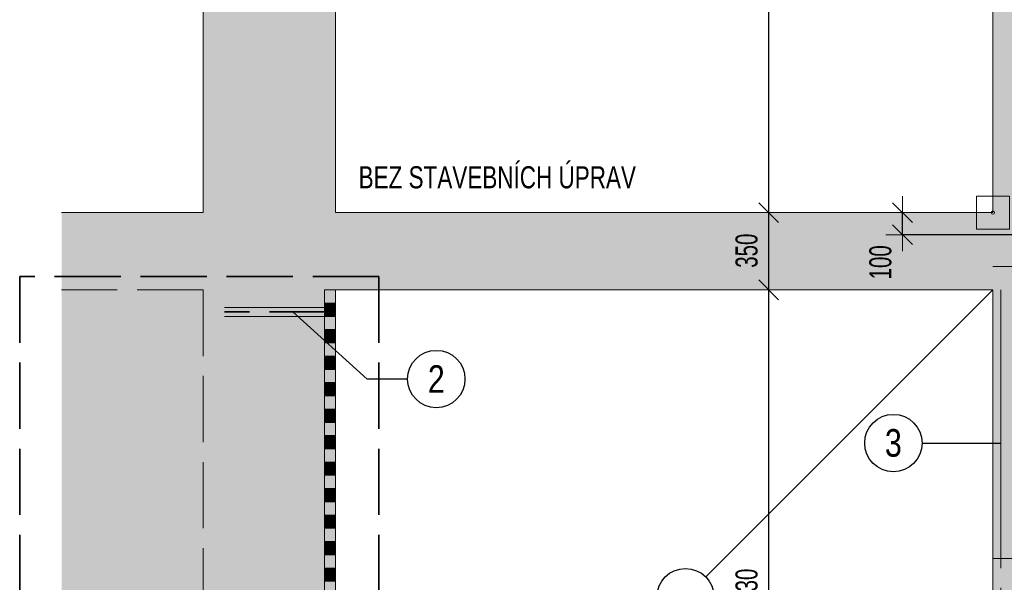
# Model space of a CAD drawing. Header units: millimetres. Extents: x 29003 to 60673, y -60985 to 17010.
# Tile 80 of 128: x 38474 to 42937, y -9443 to -6894. Entities that reach past the tile are written whole.
import ezdxf

# ---------------------------------------------------------------- set-up
doc = ezdxf.new("R2010")
doc.units = ezdxf.units.MM
doc.header["$PDMODE"] = 65
doc.linetypes.add('Carkovana 2x_1', pattern=[390, 300, -90])
doc.linetypes.add('Carkovana 2x_1_1', pattern=[200, 150, -50])
for name, color, linetype, lineweight in [('XR$1$ŘEZY_1', 7, 'Continuous', 25), ('XR$2$ŘEZY - KOTY_ TEXTY_1', 7, 'Continuous', 25), ('XR$3$ŘEZY - FILING_1', 7, 'Continuous', 25)]:
    doc.layers.add(name, color=color, linetype=linetype, lineweight=lineweight)
doc.styles.add('ARIAL', font='ARIAL.TTF')
doc.styles.add('ARIALNARROW', font='ARIALN.TTF')
doc.dimstyles.new('DIMSTYLE_4', dxfattribs={"dimtxt": 100, "dimasz": 150, "dimexe": 0, "dimexo": 0, "dimgap": 50, "dimtad": 2, "dimdec": 0, "dimrnd": 5, "dimzin": 12, "dimdsep": 46, "dimtxsty": 'ARIALNARROW', "dimblk1": 'ALL_ML_STRICH', "dimblk2": 'ALL_ML_STRICH', "dimsah": 1, "dimcen": 0, "dimclrd": 6, "dimclre": 6, "dimclrt": 6, "dimadec": 0, "dimazin": 0, "dimtfac": 1, "dimtdec": 0, "dimtix": 1, "dimtmove": 2, "dimatfit": 3, "dimfxl": 0, "dimtzin": 0, "dimlwd": 0, "dimlwe": 13, "dimarcsym": 0})
doc.dimstyles.new('DIMSTYLE_5', dxfattribs={"dimtxt": 100, "dimasz": 150, "dimexe": 0, "dimexo": 0, "dimgap": 50, "dimtad": 2, "dimdec": 0, "dimrnd": 5, "dimzin": 12, "dimdsep": 46, "dimtxsty": 'ARIALNARROW', "dimblk1": 'ALL_ML_STRICH', "dimblk2": 'ALL_ML_STRICH', "dimsah": 1, "dimcen": 0, "dimclrd": 6, "dimclre": 6, "dimclrt": 6, "dimadec": 0, "dimazin": 0, "dimtfac": 1, "dimtdec": 0, "dimtix": 1, "dimtmove": 2, "dimatfit": 3, "dimfxl": 0, "dimtvp": 1.2, "dimtzin": 0, "dimlwd": 0, "dimlwe": 13, "dimarcsym": 0})

# ---------------------------------------------------------------- blocks, each defined once
blk = doc.blocks.new('VZOROVÁ ČÁRA_4')
at = {"layer": 'XR$1$ŘEZY_1', "color": 1, "linetype": 'Continuous', "lineweight": 13}
for p, q in [((39855.9, -8118.1), (39855.9, -8178.1)), ((39905.9, -8178.1), (39855.9, -8178.1)), ((39855.9, -8178.1), (39855.9, -8238.1)), ((39905.9, -8179.3), (39855.9, -8179.3)), ((39905.9, -8180.5), (39855.9, -8180.5)), ((39905.9, -8181.7), (39855.9, -8181.7)), ((39905.9, -8182.9), (39855.9, -8182.9)), ((39905.9, -8184.1), (39855.9, -8184.1)), ((39905.9, -8185.3), (39855.9, -8185.3)), ((39905.9, -8186.5), (39855.9, -8186.5)), ((39905.9, -8187.7), (39855.9, -8187.7)), ((39905.9, -8188.9), (39855.9, -8188.9)), ((39905.9, -8190.1), (39855.9, -8190.1)), ((39905.9, -8191.3), (39855.9, -8191.3)), ((39905.9, -8192.5), (39855.9, -8192.5)), ((39905.9, -8193.7), (39855.9, -8193.7)), ((39905.9, -8194.9), (39855.9, -8194.9)), ((39905.9, -8196.1), (39855.9, -8196.1)), ((39905.9, -8197.3), (39855.9, -8197.3)), ((39905.9, -8198.5), (39855.9, -8198.5)), ((39905.9, -8199.7), (39855.9, -8199.7)), ((39905.9, -8200.9), (39855.9, -8200.9)), ((39905.9, -8202.1), (39855.9, -8202.1)), ((39905.9, -8203.3), (39855.9, -8203.3)), ((39905.9, -8204.5), (39855.9, -8204.5)), ((39905.9, -8205.7), (39855.9, -8205.7)), ((39905.9, -8206.9), (39855.9, -8206.9)), ((39905.9, -8208.1), (39855.9, -8208.1)), ((39905.9, -8209.3), (39855.9, -8209.3)), ((39905.9, -8210.5), (39855.9, -8210.5)), ((39905.9, -8211.7), (39855.9, -8211.7)), ((39905.9, -8212.9), (39855.9, -8212.9)), ((39905.9, -8178.1), (39905.9, -8238.1)), ((39905.9, -8178.1), (39905.9, -8238.1)), ((39905.9, -8178.1), (39905.9, -8238.1)), ((39905.9, -8178.1), (39905.9, -8238.1)), ((39905.9, -8178.1), (39905.9, -8238.1)), ((39905.9, -8214.1), (39855.9, -8214.1)), ((39905.9, -8215.3), (39855.9, -8215.3)), ((39905.9, -8216.5), (39855.9, -8216.5)), ((39905.9, -8217.7), (39855.9, -8217.7)), ((39905.9, -8218.9), (39855.9, -8218.9)), ((39905.9, -8220.1), (39855.9, -8220.1)), ((39905.9, -8221.3), (39855.9, -8221.3)), ((39905.9, -8222.5), (39855.9, -8222.5)), ((39905.9, -8223.7), (39855.9, -8223.7)), ((39905.9, -8224.9), (39855.9, -8224.9)), ((39905.9, -8226.1), (39855.9, -8226.1)), ((39905.9, -8227.3), (39855.9, -8227.3)), ((39905.9, -8228.5), (39855.9, -8228.5)), ((39905.9, -8229.7), (39855.9, -8229.7)), ((39905.9, -8230.9), (39855.9, -8230.9)), ((39905.9, -8232.1), (39855.9, -8232.1)), ((39905.9, -8233.3), (39855.9, -8233.3)), ((39905.9, -8234.5), (39855.9, -8234.5)), ((39905.9, -8235.7), (39855.9, -8235.7)), ((39905.9, -8236.9), (39855.9, -8236.9)), ((39855.9, -8238.1), (39855.9, -8298.1)), ((39905.9, -8238.1), (39855.9, -8238.1)), ((39905.9, -8298.1), (39855.9, -8298.1)), ((39855.9, -8298.1), (39855.9, -8358.1)), ((39905.9, -8299.3), (39855.9, -8299.3)), ((39905.9, -8300.5), (39855.9, -8300.5)), ((39905.9, -8301.7), (39855.9, -8301.7)), ((39905.9, -8298.1), (39905.9, -8358.1)), ((39905.9, -8298.1), (39905.9, -8358.1)), ((39905.9, -8298.1), (39905.9, -8358.1)), ((39905.9, -8298.1), (39905.9, -8358.1)), ((39905.9, -8298.1), (39905.9, -8358.1)), ((39905.9, -8302.9), (39855.9, -8302.9)), ((39905.9, -8304.1), (39855.9, -8304.1)), ((39905.9, -8305.3), (39855.9, -8305.3)), ((39905.9, -8306.5), (39855.9, -8306.5)), ((39905.9, -8307.7), (39855.9, -8307.7)), ((39905.9, -8308.9), (39855.9, -8308.9)), ((39905.9, -8310.1), (39855.9, -8310.1)), ((39905.9, -8311.3), (39855.9, -8311.3)), ((39905.9, -8312.5), (39855.9, -8312.5)), ((39905.9, -8313.7), (39855.9, -8313.7)), ((39905.9, -8314.9), (39855.9, -8314.9)), ((39905.9, -8316.1), (39855.9, -8316.1)), ((39905.9, -8317.3), (39855.9, -8317.3)), ((39905.9, -8318.5), (39855.9, -8318.5)), ((39905.9, -8319.7), (39855.9, -8319.7)), ((39905.9, -8320.9), (39855.9, -8320.9)), ((39905.9, -8322.1), (39855.9, -8322.1)), ((39905.9, -8323.3), (39855.9, -8323.3)), ((39905.9, -8324.5), (39855.9, -8324.5)), ((39905.9, -8325.7), (39855.9, -8325.7)), ((39905.9, -8326.9), (39855.9, -8326.9)), ((39905.9, -8328.1), (39855.9, -8328.1)), ((39905.9, -8329.3), (39855.9, -8329.3)), ((39905.9, -8330.5), (39855.9, -8330.5)), ((39905.9, -8331.7), (39855.9, -8331.7)), ((39905.9, -8332.9), (39855.9, -8332.9)), ((39905.9, -8334.1), (39855.9, -8334.1)), ((39905.9, -8335.3), (39855.9, -8335.3)), ((39905.9, -8336.5), (39855.9, -8336.5)), ((39905.9, -8337.7), (39855.9, -8337.7)), ((39905.9, -8338.9), (39855.9, -8338.9)), ((39905.9, -8340.1), (39855.9, -8340.1)), ((39905.9, -8341.3), (39855.9, -8341.3)), ((39905.9, -8342.5), (39855.9, -8342.5)), ((39905.9, -8343.7), (39855.9, -8343.7)), ((39905.9, -8344.9), (39855.9, -8344.9)), ((39905.9, -8346.1), (39855.9, -8346.1)), ((39905.9, -8347.3), (39855.9, -8347.3)), ((39905.9, -8348.5), (39855.9, -8348.5)), ((39905.9, -8349.7), (39855.9, -8349.7)), ((39905.9, -8350.9), (39855.9, -8350.9)), ((39905.9, -8352.1), (39855.9, -8352.1)), ((39905.9, -8353.3), (39855.9, -8353.3)), ((39905.9, -8354.5), (39855.9, -8354.5)), ((39905.9, -8355.7), (39855.9, -8355.7)), ((39905.9, -8356.9), (39855.9, -8356.9)), ((39855.9, -8358.1), (39855.9, -8418.1)), ((39905.9, -8358.1), (39855.9, -8358.1)), ((39905.9, -8418.1), (39855.9, -8418.1)), ((39855.9, -8418.1), (39855.9, -8478.1)), ((39905.9, -8419.3), (39855.9, -8419.3)), ((39905.9, -8420.5), (39855.9, -8420.5)), ((39905.9, -8421.7), (39855.9, -8421.7)), ((39905.9, -8422.9), (39855.9, -8422.9)), ((39905.9, -8424.1), (39855.9, -8424.1)), ((39905.9, -8425.3), (39855.9, -8425.3)), ((39905.9, -8426.5), (39855.9, -8426.5)), ((39905.9, -8427.7), (39855.9, -8427.7)), ((39905.9, -8428.9), (39855.9, -8428.9)), ((39905.9, -8430.1), (39855.9, -8430.1)), ((39905.9, -8431.3), (39855.9, -8431.3)), ((39905.9, -8432.5), (39855.9, -8432.5)), ((39905.9, -8433.7), (39855.9, -8433.7)), ((39905.9, -8434.9), (39855.9, -8434.9)), ((39905.9, -8436.1), (39855.9, -8436.1)), ((39905.9, -8418.1), (39905.9, -8478.1)), ((39905.9, -8418.1), (39905.9, -8478.1)), ((39905.9, -8418.1), (39905.9, -8478.1)), ((39905.9, -8418.1), (39905.9, -8478.1)), ((39905.9, -8418.1), (39905.9, -8478.1)), ((39905.9, -8437.3), (39855.9, -8437.3)), ((39905.9, -8438.5), (39855.9, -8438.5)), ((39905.9, -8439.7), (39855.9, -8439.7)), ((39905.9, -8440.9), (39855.9, -8440.9)), ((39905.9, -8442.1), (39855.9, -8442.1)), ((39905.9, -8443.3), (39855.9, -8443.3)), ((39905.9, -8444.5), (39855.9, -8444.5)), ((39905.9, -8445.7), (39855.9, -8445.7)), ((39905.9, -8446.9), (39855.9, -8446.9)), ((39905.9, -8448.1), (39855.9, -8448.1)), ((39905.9, -8449.3), (39855.9, -8449.3)), ((39905.9, -8450.5), (39855.9, -8450.5)), ((39905.9, -8451.7), (39855.9, -8451.7)), ((39905.9, -8452.9), (39855.9, -8452.9)), ((39905.9, -8454.1), (39855.9, -8454.1)), ((39905.9, -8455.3), (39855.9, -8455.3)), ((39905.9, -8456.5), (39855.9, -8456.5)), ((39905.9, -8457.7), (39855.9, -8457.7)), ((39905.9, -8458.9), (39855.9, -8458.9)), ((39905.9, -8460.1), (39855.9, -8460.1)), ((39905.9, -8461.3), (39855.9, -8461.3)), ((39905.9, -8462.5), (39855.9, -8462.5)), ((39905.9, -8463.7), (39855.9, -8463.7)), ((39905.9, -8464.9), (39855.9, -8464.9)), ((39905.9, -8466.1), (39855.9, -8466.1)), ((39905.9, -8467.3), (39855.9, -8467.3)), ((39905.9, -8468.5), (39855.9, -8468.5)), ((39905.9, -8469.7), (39855.9, -8469.7)), ((39905.9, -8470.9), (39855.9, -8470.9)), ((39905.9, -8472.1), (39855.9, -8472.1)), ((39905.9, -8473.3), (39855.9, -8473.3)), ((39905.9, -8474.5), (39855.9, -8474.5)), ((39905.9, -8475.7), (39855.9, -8475.7)), ((39905.9, -8476.9), (39855.9, -8476.9)), ((39855.9, -8478.1), (39855.9, -8538.1)), ((39905.9, -8478.1), (39855.9, -8478.1)), ((39905.9, -8538.1), (39855.9, -8538.1)), ((39855.9, -8538.1), (39855.9, -8598.1)), ((39905.9, -8539.3), (39855.9, -8539.3)), ((39905.9, -8540.5), (39855.9, -8540.5)), ((39905.9, -8541.7), (39855.9, -8541.7)), ((39905.9, -8542.9), (39855.9, -8542.9)), ((39905.9, -8544.1), (39855.9, -8544.1)), ((39905.9, -8545.3), (39855.9, -8545.3)), ((39905.9, -8546.5), (39855.9, -8546.5)), ((39905.9, -8547.7), (39855.9, -8547.7)), ((39905.9, -8548.9), (39855.9, -8548.9)), ((39905.9, -8550.1), (39855.9, -8550.1)), ((39905.9, -8551.3), (39855.9, -8551.3)), ((39905.9, -8552.5), (39855.9, -8552.5)), ((39905.9, -8553.7), (39855.9, -8553.7)), ((39905.9, -8554.9), (39855.9, -8554.9)), ((39905.9, -8556.1), (39855.9, -8556.1)), ((39905.9, -8557.3), (39855.9, -8557.3)), ((39905.9, -8558.5), (39855.9, -8558.5)), ((39905.9, -8559.7), (39855.9, -8559.7)), ((39905.9, -8560.9), (39855.9, -8560.9)), ((39905.9, -8562.1), (39855.9, -8562.1)), ((39905.9, -8563.3), (39855.9, -8563.3)), ((39905.9, -8564.5), (39855.9, -8564.5)), ((39905.9, -8565.7), (39855.9, -8565.7)), ((39905.9, -8566.9), (39855.9, -8566.9)), ((39905.9, -8568.1), (39855.9, -8568.1)), ((39905.9, -8569.3), (39855.9, -8569.3)), ((39905.9, -8538.1), (39905.9, -8598.1)), ((39905.9, -8538.1), (39905.9, -8598.1)), ((39905.9, -8538.1), (39905.9, -8598.1)), ((39905.9, -8538.1), (39905.9, -8598.1)), ((39905.9, -8538.1), (39905.9, -8598.1)), ((39905.9, -8570.5), (39855.9, -8570.5)), ((39905.9, -8571.7), (39855.9, -8571.7)), ((39905.9, -8572.9), (39855.9, -8572.9)), ((39905.9, -8574.1), (39855.9, -8574.1)), ((39905.9, -8575.3), (39855.9, -8575.3)), ((39905.9, -8576.5), (39855.9, -8576.5)), ((39905.9, -8577.7), (39855.9, -8577.7)), ((39905.9, -8578.9), (39855.9, -8578.9)), ((39905.9, -8580.1), (39855.9, -8580.1)), ((39905.9, -8581.3), (39855.9, -8581.3)), ((39905.9, -8582.5), (39855.9, -8582.5)), ((39905.9, -8583.7), (39855.9, -8583.7)), ((39905.9, -8584.9), (39855.9, -8584.9)), ((39905.9, -8586.1), (39855.9, -8586.1)), ((39905.9, -8587.3), (39855.9, -8587.3)), ((39905.9, -8588.5), (39855.9, -8588.5)), ((39905.9, -8589.7), (39855.9, -8589.7)), ((39905.9, -8590.9), (39855.9, -8590.9)), ((39905.9, -8592.1), (39855.9, -8592.1)), ((39905.9, -8593.3), (39855.9, -8593.3)), ((39905.9, -8594.5), (39855.9, -8594.5)), ((39905.9, -8595.7), (39855.9, -8595.7)), ((39905.9, -8596.9), (39855.9, -8596.9)), ((39855.9, -8598.1), (39855.9, -8658.1)), ((39905.9, -8598.1), (39855.9, -8598.1)), ((39905.9, -8658.1), (39855.9, -8658.1)), ((39855.9, -8658.1), (39855.9, -8718.1)), ((39905.9, -8659.3), (39855.9, -8659.3)), ((39905.9, -8658.1), (39905.9, -8718.1)), ((39905.9, -8658.1), (39905.9, -8718.1)), ((39905.9, -8658.1), (39905.9, -8718.1)), ((39905.9, -8658.1), (39905.9, -8718.1)), ((39905.9, -8658.1), (39905.9, -8718.1)), ((39905.9, -8660.5), (39855.9, -8660.5)), ((39905.9, -8661.7), (39855.9, -8661.7)), ((39905.9, -8662.9), (39855.9, -8662.9)), ((39905.9, -8664.1), (39855.9, -8664.1)), ((39905.9, -8665.3), (39855.9, -8665.3)), ((39905.9, -8666.5), (39855.9, -8666.5)), ((39905.9, -8667.7), (39855.9, -8667.7)), ((39905.9, -8668.9), (39855.9, -8668.9)), ((39905.9, -8670.1), (39855.9, -8670.1)), ((39905.9, -8671.3), (39855.9, -8671.3)), ((39905.9, -8672.5), (39855.9, -8672.5)), ((39905.9, -8673.7), (39855.9, -8673.7)), ((39905.9, -8674.9), (39855.9, -8674.9)), ((39905.9, -8676.1), (39855.9, -8676.1)), ((39905.9, -8677.3), (39855.9, -8677.3)), ((39905.9, -8678.5), (39855.9, -8678.5)), ((39905.9, -8679.7), (39855.9, -8679.7)), ((39905.9, -8680.9), (39855.9, -8680.9)), ((39905.9, -8682.1), (39855.9, -8682.1)), ((39905.9, -8683.3), (39855.9, -8683.3)), ((39905.9, -8684.5), (39855.9, -8684.5)), ((39905.9, -8685.7), (39855.9, -8685.7)), ((39905.9, -8686.9), (39855.9, -8686.9)), ((39905.9, -8688.1), (39855.9, -8688.1)), ((39905.9, -8689.3), (39855.9, -8689.3)), ((39905.9, -8690.5), (39855.9, -8690.5)), ((39905.9, -8691.7), (39855.9, -8691.7)), ((39905.9, -8692.9), (39855.9, -8692.9)), ((39905.9, -8694.1), (39855.9, -8694.1)), ((39905.9, -8695.3), (39855.9, -8695.3)), ((39905.9, -8696.5), (39855.9, -8696.5)), ((39905.9, -8697.7), (39855.9, -8697.7)), ((39905.9, -8698.9), (39855.9, -8698.9)), ((39905.9, -8700.1), (39855.9, -8700.1)), ((39905.9, -8701.3), (39855.9, -8701.3)), ((39905.9, -8702.5), (39855.9, -8702.5)), ((39905.9, -8703.7), (39855.9, -8703.7)), ((39905.9, -8704.9), (39855.9, -8704.9)), ((39905.9, -8706.1), (39855.9, -8706.1)), ((39905.9, -8707.3), (39855.9, -8707.3)), ((39905.9, -8708.5), (39855.9, -8708.5)), ((39905.9, -8709.7), (39855.9, -8709.7)), ((39905.9, -8710.9), (39855.9, -8710.9)), ((39905.9, -8712.1), (39855.9, -8712.1)), ((39905.9, -8713.3), (39855.9, -8713.3)), ((39905.9, -8714.5), (39855.9, -8714.5)), ((39905.9, -8715.7), (39855.9, -8715.7)), ((39905.9, -8716.9), (39855.9, -8716.9)), ((39855.9, -8718.1), (39855.9, -8778.1)), ((39905.9, -8718.1), (39855.9, -8718.1)), ((39905.9, -8778.1), (39855.9, -8778.1)), ((39855.9, -8778.1), (39855.9, -8838.1)), ((39905.9, -8779.3), (39855.9, -8779.3)), ((39905.9, -8780.5), (39855.9, -8780.5)), ((39905.9, -8781.7), (39855.9, -8781.7)), ((39905.9, -8782.9), (39855.9, -8782.9)), ((39905.9, -8784.1), (39855.9, -8784.1)), ((39905.9, -8785.3), (39855.9, -8785.3)), ((39905.9, -8786.5), (39855.9, -8786.5)), ((39905.9, -8787.7), (39855.9, -8787.7)), ((39905.9, -8788.9), (39855.9, -8788.9)), ((39905.9, -8790.1), (39855.9, -8790.1)), ((39905.9, -8791.3), (39855.9, -8791.3)), ((39905.9, -8792.5), (39855.9, -8792.5)), ((39905.9, -8778.1), (39905.9, -8838.1)), ((39905.9, -8778.1), (39905.9, -8838.1)), ((39905.9, -8778.1), (39905.9, -8838.1)), ((39905.9, -8778.1), (39905.9, -8838.1)), ((39905.9, -8778.1), (39905.9, -8838.1)), ((39905.9, -8793.7), (39855.9, -8793.7)), ((39905.9, -8794.9), (39855.9, -8794.9)), ((39905.9, -8796.1), (39855.9, -8796.1)), ((39905.9, -8797.3), (39855.9, -8797.3)), ((39905.9, -8798.5), (39855.9, -8798.5)), ((39905.9, -8799.7), (39855.9, -8799.7)), ((39905.9, -8800.9), (39855.9, -8800.9)), ((39905.9, -8802.1), (39855.9, -8802.1)), ((39905.9, -8803.3), (39855.9, -8803.3)), ((39905.9, -8804.5), (39855.9, -8804.5)), ((39905.9, -8805.7), (39855.9, -8805.7)), ((39905.9, -8806.9), (39855.9, -8806.9)), ((39905.9, -8808.1), (39855.9, -8808.1)), ((39905.9, -8809.3), (39855.9, -8809.3)), ((39905.9, -8810.5), (39855.9, -8810.5)), ((39905.9, -8811.7), (39855.9, -8811.7)), ((39905.9, -8812.9), (39855.9, -8812.9)), ((39905.9, -8814.1), (39855.9, -8814.1)), ((39905.9, -8815.3), (39855.9, -8815.3)), ((39905.9, -8816.5), (39855.9, -8816.5)), ((39905.9, -8817.7), (39855.9, -8817.7)), ((39905.9, -8818.9), (39855.9, -8818.9)), ((39905.9, -8820.1), (39855.9, -8820.1)), ((39905.9, -8821.3), (39855.9, -8821.3)), ((39905.9, -8822.5), (39855.9, -8822.5)), ((39905.9, -8823.7), (39855.9, -8823.7)), ((39905.9, -8824.9), (39855.9, -8824.9)), ((39905.9, -8826.1), (39855.9, -8826.1)), ((39905.9, -8827.3), (39855.9, -8827.3)), ((39905.9, -8828.5), (39855.9, -8828.5)), ((39905.9, -8829.7), (39855.9, -8829.7)), ((39905.9, -8830.9), (39855.9, -8830.9)), ((39905.9, -8832.1), (39855.9, -8832.1)), ((39905.9, -8833.3), (39855.9, -8833.3)), ((39905.9, -8834.5), (39855.9, -8834.5)), ((39905.9, -8835.7), (39855.9, -8835.7)), ((39905.9, -8836.9), (39855.9, -8836.9)), ((39855.9, -8838.1), (39855.9, -8898.1)), ((39905.9, -8838.1), (39855.9, -8838.1)), ((39905.9, -8898.1), (39855.9, -8898.1)), ((39855.9, -8898.1), (39855.9, -8958.1)), ((39905.9, -8899.3), (39855.9, -8899.3)), ((39905.9, -8900.5), (39855.9, -8900.5)), ((39905.9, -8901.7), (39855.9, -8901.7)), ((39905.9, -8902.9), (39855.9, -8902.9)), ((39905.9, -8904.1), (39855.9, -8904.1)), ((39905.9, -8905.3), (39855.9, -8905.3)), ((39905.9, -8906.5), (39855.9, -8906.5)), ((39905.9, -8907.7), (39855.9, -8907.7)), ((39905.9, -8908.9), (39855.9, -8908.9)), ((39905.9, -8910.1), (39855.9, -8910.1)), ((39905.9, -8911.3), (39855.9, -8911.3)), ((39905.9, -8912.5), (39855.9, -8912.5)), ((39905.9, -8913.7), (39855.9, -8913.7)), ((39905.9, -8914.9), (39855.9, -8914.9)), ((39905.9, -8916.1), (39855.9, -8916.1)), ((39905.9, -8917.3), (39855.9, -8917.3)), ((39905.9, -8918.5), (39855.9, -8918.5)), ((39905.9, -8919.7), (39855.9, -8919.7)), ((39905.9, -8920.9), (39855.9, -8920.9)), ((39905.9, -8922.1), (39855.9, -8922.1)), ((39905.9, -8923.3), (39855.9, -8923.3)), ((39905.9, -8924.5), (39855.9, -8924.5)), ((39905.9, -8925.7), (39855.9, -8925.7)), ((39905.9, -8926.9), (39855.9, -8926.9)), ((39905.9, -8898.1), (39905.9, -8958.1)), ((39905.9, -8898.1), (39905.9, -8958.1)), ((39905.9, -8898.1), (39905.9, -8958.1)), ((39905.9, -8898.1), (39905.9, -8958.1)), ((39905.9, -8898.1), (39905.9, -8958.1)), ((39905.9, -8928.1), (39855.9, -8928.1)), ((39905.9, -8929.3), (39855.9, -8929.3)), ((39905.9, -8930.5), (39855.9, -8930.5)), ((39905.9, -8931.7), (39855.9, -8931.7)), ((39905.9, -8932.9), (39855.9, -8932.9)), ((39905.9, -8934.1), (39855.9, -8934.1)), ((39905.9, -8935.3), (39855.9, -8935.3)), ((39905.9, -8936.5), (39855.9, -8936.5)), ((39905.9, -8937.7), (39855.9, -8937.7)), ((39905.9, -8938.9), (39855.9, -8938.9)), ((39905.9, -8940.1), (39855.9, -8940.1)), ((39905.9, -8941.3), (39855.9, -8941.3)), ((39905.9, -8942.5), (39855.9, -8942.5)), ((39905.9, -8943.7), (39855.9, -8943.7)), ((39905.9, -8944.9), (39855.9, -8944.9)), ((39905.9, -8946.1), (39855.9, -8946.1)), ((39905.9, -8947.3), (39855.9, -8947.3)), ((39905.9, -8948.5), (39855.9, -8948.5)), ((39905.9, -8949.7), (39855.9, -8949.7)), ((39905.9, -8950.9), (39855.9, -8950.9)), ((39905.9, -8952.1), (39855.9, -8952.1)), ((39905.9, -8953.3), (39855.9, -8953.3)), ((39905.9, -8954.5), (39855.9, -8954.5)), ((39905.9, -8955.7), (39855.9, -8955.7)), ((39905.9, -8956.9), (39855.9, -8956.9)), ((39855.9, -8958.1), (39855.9, -9018.1)), ((39905.9, -8958.1), (39855.9, -8958.1)), ((39905.9, -9018.1), (39855.9, -9018.1)), ((39855.9, -9018.1), (39855.9, -9078.1)), ((39905.9, -9019.3), (39855.9, -9019.3)), ((39905.9, -9020.5), (39855.9, -9020.5)), ((39905.9, -9021.7), (39855.9, -9021.7)), ((39905.9, -9022.9), (39855.9, -9022.9)), ((39905.9, -9024.1), (39855.9, -9024.1)), ((39905.9, -9025.3), (39855.9, -9025.3)), ((39905.9, -9026.5), (39855.9, -9026.5)), ((39905.9, -9027.7), (39855.9, -9027.7)), ((39905.9, -9028.9), (39855.9, -9028.9)), ((39905.9, -9030.1), (39855.9, -9030.1)), ((39905.9, -9031.3), (39855.9, -9031.3)), ((39905.9, -9032.5), (39855.9, -9032.5)), ((39905.9, -9033.7), (39855.9, -9033.7)), ((39905.9, -9034.9), (39855.9, -9034.9)), ((39905.9, -9036.1), (39855.9, -9036.1)), ((39905.9, -9037.3), (39855.9, -9037.3)), ((39905.9, -9038.5), (39855.9, -9038.5)), ((39905.9, -9039.7), (39855.9, -9039.7)), ((39905.9, -9040.9), (39855.9, -9040.9)), ((39905.9, -9042.1), (39855.9, -9042.1)), ((39905.9, -9043.3), (39855.9, -9043.3)), ((39905.9, -9044.5), (39855.9, -9044.5)), ((39905.9, -9045.7), (39855.9, -9045.7)), ((39905.9, -9046.9), (39855.9, -9046.9)), ((39905.9, -9048.1), (39855.9, -9048.1)), ((39905.9, -9049.3), (39855.9, -9049.3)), ((39905.9, -9050.5), (39855.9, -9050.5)), ((39905.9, -9051.7), (39855.9, -9051.7)), ((39905.9, -9052.9), (39855.9, -9052.9)), ((39905.9, -9054.1), (39855.9, -9054.1)), ((39905.9, -9055.3), (39855.9, -9055.3)), ((39905.9, -9056.5), (39855.9, -9056.5)), ((39905.9, -9057.7), (39855.9, -9057.7)), ((39905.9, -9058.9), (39855.9, -9058.9)), ((39905.9, -9060.1), (39855.9, -9060.1)), ((39905.9, -9018.1), (39905.9, -9078.1)), ((39905.9, -9018.1), (39905.9, -9078.1)), ((39905.9, -9018.1), (39905.9, -9078.1)), ((39905.9, -9018.1), (39905.9, -9078.1)), ((39905.9, -9018.1), (39905.9, -9078.1)), ((39905.9, -9061.3), (39855.9, -9061.3)), ((39905.9, -9062.5), (39855.9, -9062.5)), ((39905.9, -9063.7), (39855.9, -9063.7)), ((39905.9, -9064.9), (39855.9, -9064.9)), ((39905.9, -9066.1), (39855.9, -9066.1)), ((39905.9, -9067.3), (39855.9, -9067.3)), ((39905.9, -9068.5), (39855.9, -9068.5)), ((39905.9, -9069.7), (39855.9, -9069.7)), ((39905.9, -9070.9), (39855.9, -9070.9)), ((39905.9, -9072.1), (39855.9, -9072.1)), ((39905.9, -9073.3), (39855.9, -9073.3)), ((39905.9, -9074.5), (39855.9, -9074.5)), ((39905.9, -9075.7), (39855.9, -9075.7)), ((39905.9, -9076.9), (39855.9, -9076.9)), ((39855.9, -9078.1), (39855.9, -9138.1)), ((39905.9, -9078.1), (39855.9, -9078.1)), ((39905.9, -9138.1), (39855.9, -9138.1)), ((39855.9, -9138.1), (39855.9, -9198.1)), ((39905.9, -9139.3), (39855.9, -9139.3)), ((39905.9, -9140.5), (39855.9, -9140.5)), ((39905.9, -9141.7), (39855.9, -9141.7)), ((39905.9, -9142.9), (39855.9, -9142.9)), ((39905.9, -9144.1), (39855.9, -9144.1)), ((39905.9, -9145.3), (39855.9, -9145.3)), ((39905.9, -9146.5), (39855.9, -9146.5)), ((39905.9, -9147.7), (39855.9, -9147.7)), ((39905.9, -9148.9), (39855.9, -9148.9)), ((39905.9, -9150.1), (39855.9, -9150.1)), ((39905.9, -9138.1), (39905.9, -9198.1)), ((39905.9, -9138.1), (39905.9, -9198.1)), ((39905.9, -9138.1), (39905.9, -9198.1)), ((39905.9, -9138.1), (39905.9, -9198.1)), ((39905.9, -9138.1), (39905.9, -9198.1)), ((39905.9, -9151.3), (39855.9, -9151.3)), ((39905.9, -9152.5), (39855.9, -9152.5)), ((39905.9, -9153.7), (39855.9, -9153.7)), ((39905.9, -9154.9), (39855.9, -9154.9)), ((39905.9, -9156.1), (39855.9, -9156.1)), ((39905.9, -9157.3), (39855.9, -9157.3)), ((39905.9, -9158.5), (39855.9, -9158.5)), ((39905.9, -9159.7), (39855.9, -9159.7)), ((39905.9, -9160.9), (39855.9, -9160.9)), ((39905.9, -9162.1), (39855.9, -9162.1)), ((39905.9, -9163.3), (39855.9, -9163.3)), ((39905.9, -9164.5), (39855.9, -9164.5)), ((39905.9, -9165.7), (39855.9, -9165.7)), ((39905.9, -9166.9), (39855.9, -9166.9)), ((39905.9, -9168.1), (39855.9, -9168.1)), ((39905.9, -9169.3), (39855.9, -9169.3)), ((39905.9, -9170.5), (39855.9, -9170.5)), ((39905.9, -9171.7), (39855.9, -9171.7)), ((39905.9, -9172.9), (39855.9, -9172.9)), ((39905.9, -9174.1), (39855.9, -9174.1)), ((39905.9, -9175.3), (39855.9, -9175.3)), ((39905.9, -9176.5), (39855.9, -9176.5)), ((39905.9, -9177.7), (39855.9, -9177.7)), ((39905.9, -9178.9), (39855.9, -9178.9)), ((39905.9, -9180.1), (39855.9, -9180.1)), ((39905.9, -9181.3), (39855.9, -9181.3)), ((39905.9, -9182.5), (39855.9, -9182.5)), ((39905.9, -9183.7), (39855.9, -9183.7)), ((39905.9, -9184.9), (39855.9, -9184.9)), ((39905.9, -9186.1), (39855.9, -9186.1)), ((39905.9, -9187.3), (39855.9, -9187.3)), ((39905.9, -9188.5), (39855.9, -9188.5)), ((39905.9, -9189.7), (39855.9, -9189.7)), ((39905.9, -9190.9), (39855.9, -9190.9)), ((39905.9, -9192.1), (39855.9, -9192.1)), ((39905.9, -9193.3), (39855.9, -9193.3)), ((39905.9, -9194.5), (39855.9, -9194.5)), ((39905.9, -9195.7), (39855.9, -9195.7)), ((39905.9, -9196.9), (39855.9, -9196.9)), ((39855.9, -9198.1), (39855.9, -9258.1)), ((39905.9, -9198.1), (39855.9, -9198.1)), ((39905.9, -9258.1), (39855.9, -9258.1)), ((39855.9, -9258.1), (39855.9, -9318.1)), ((39905.9, -9259.3), (39855.9, -9259.3)), ((39905.9, -9260.5), (39855.9, -9260.5)), ((39905.9, -9261.7), (39855.9, -9261.7)), ((39905.9, -9262.9), (39855.9, -9262.9)), ((39905.9, -9264.1), (39855.9, -9264.1)), ((39905.9, -9265.3), (39855.9, -9265.3)), ((39905.9, -9266.5), (39855.9, -9266.5)), ((39905.9, -9267.7), (39855.9, -9267.7)), ((39905.9, -9268.9), (39855.9, -9268.9)), ((39905.9, -9270.1), (39855.9, -9270.1)), ((39905.9, -9271.3), (39855.9, -9271.3)), ((39905.9, -9272.5), (39855.9, -9272.5)), ((39905.9, -9273.7), (39855.9, -9273.7)), ((39905.9, -9274.9), (39855.9, -9274.9)), ((39905.9, -9276.1), (39855.9, -9276.1)), ((39905.9, -9277.3), (39855.9, -9277.3)), ((39905.9, -9278.5), (39855.9, -9278.5)), ((39905.9, -9279.7), (39855.9, -9279.7)), ((39905.9, -9280.9), (39855.9, -9280.9)), ((39905.9, -9282.1), (39855.9, -9282.1)), ((39905.9, -9283.3), (39855.9, -9283.3)), ((39905.9, -9258.1), (39905.9, -9318.1)), ((39905.9, -9258.1), (39905.9, -9318.1)), ((39905.9, -9258.1), (39905.9, -9318.1)), ((39905.9, -9258.1), (39905.9, -9318.1)), ((39905.9, -9258.1), (39905.9, -9318.1)), ((39905.9, -9284.5), (39855.9, -9284.5)), ((39905.9, -9285.7), (39855.9, -9285.7)), ((39905.9, -9286.9), (39855.9, -9286.9)), ((39905.9, -9288.1), (39855.9, -9288.1)), ((39905.9, -9289.3), (39855.9, -9289.3)), ((39905.9, -9290.5), (39855.9, -9290.5)), ((39905.9, -9291.7), (39855.9, -9291.7)), ((39905.9, -9292.9), (39855.9, -9292.9)), ((39905.9, -9294.1), (39855.9, -9294.1)), ((39905.9, -9295.3), (39855.9, -9295.3)), ((39905.9, -9296.5), (39855.9, -9296.5)), ((39905.9, -9297.7), (39855.9, -9297.7)), ((39905.9, -9298.9), (39855.9, -9298.9)), ((39905.9, -9300.1), (39855.9, -9300.1)), ((39905.9, -9301.3), (39855.9, -9301.3)), ((39905.9, -9302.5), (39855.9, -9302.5)), ((39905.9, -9303.7), (39855.9, -9303.7)), ((39905.9, -9304.9), (39855.9, -9304.9)), ((39905.9, -9306.1), (39855.9, -9306.1)), ((39905.9, -9307.3), (39855.9, -9307.3)), ((39905.9, -9308.5), (39855.9, -9308.5)), ((39905.9, -9309.7), (39855.9, -9309.7)), ((39905.9, -9310.9), (39855.9, -9310.9)), ((39905.9, -9312.1), (39855.9, -9312.1)), ((39905.9, -9313.3), (39855.9, -9313.3)), ((39905.9, -9314.5), (39855.9, -9314.5)), ((39905.9, -9315.7), (39855.9, -9315.7)), ((39905.9, -9316.9), (39855.9, -9316.9)), ((39855.9, -9318.1), (39855.9, -9378.1)), ((39905.9, -9318.1), (39855.9, -9318.1)), ((39905.9, -9378.1), (39855.9, -9378.1)), ((39855.9, -9378.1), (39855.9, -9438.1)), ((39905.9, -9379.3), (39855.9, -9379.3)), ((39905.9, -9380.5), (39855.9, -9380.5)), ((39905.9, -9381.7), (39855.9, -9381.7)), ((39905.9, -9382.9), (39855.9, -9382.9)), ((39905.9, -9384.1), (39855.9, -9384.1)), ((39905.9, -9385.3), (39855.9, -9385.3)), ((39905.9, -9386.5), (39855.9, -9386.5)), ((39905.9, -9387.7), (39855.9, -9387.7)), ((39905.9, -9388.9), (39855.9, -9388.9)), ((39905.9, -9390.1), (39855.9, -9390.1)), ((39905.9, -9391.3), (39855.9, -9391.3)), ((39905.9, -9392.5), (39855.9, -9392.5)), ((39905.9, -9393.7), (39855.9, -9393.7)), ((39905.9, -9394.9), (39855.9, -9394.9)), ((39905.9, -9396.1), (39855.9, -9396.1)), ((39905.9, -9397.3), (39855.9, -9397.3)), ((39905.9, -9398.5), (39855.9, -9398.5)), ((39905.9, -9399.7), (39855.9, -9399.7)), ((39905.9, -9400.9), (39855.9, -9400.9)), ((39905.9, -9402.1), (39855.9, -9402.1)), ((39905.9, -9403.3), (39855.9, -9403.3)), ((39905.9, -9404.5), (39855.9, -9404.5)), ((39905.9, -9405.7), (39855.9, -9405.7)), ((39905.9, -9406.9), (39855.9, -9406.9)), ((39905.9, -9408.1), (39855.9, -9408.1)), ((39905.9, -9409.3), (39855.9, -9409.3)), ((39905.9, -9410.5), (39855.9, -9410.5)), ((39905.9, -9411.7), (39855.9, -9411.7)), ((39905.9, -9412.9), (39855.9, -9412.9)), ((39905.9, -9414.1), (39855.9, -9414.1)), ((39905.9, -9415.3), (39855.9, -9415.3)), ((39905.9, -9416.5), (39855.9, -9416.5)), ((39905.9, -9417.7), (39855.9, -9417.7)), ((39905.9, -9378.1), (39905.9, -9438.1)), ((39905.9, -9378.1), (39905.9, -9438.1)), ((39905.9, -9378.1), (39905.9, -9438.1)), ((39905.9, -9378.1), (39905.9, -9438.1)), ((39905.9, -9378.1), (39905.9, -9438.1)), ((39905.9, -9418.9), (39855.9, -9418.9)), ((39905.9, -9420.1), (39855.9, -9420.1)), ((39905.9, -9421.3), (39855.9, -9421.3)), ((39905.9, -9422.5), (39855.9, -9422.5)), ((39905.9, -9423.7), (39855.9, -9423.7)), ((39905.9, -9424.9), (39855.9, -9424.9)), ((39905.9, -9426.1), (39855.9, -9426.1)), ((39905.9, -9427.3), (39855.9, -9427.3)), ((39905.9, -9428.5), (39855.9, -9428.5)), ((39905.9, -9429.7), (39855.9, -9429.7)), ((39905.9, -9430.9), (39855.9, -9430.9)), ((39905.9, -9432.1), (39855.9, -9432.1)), ((39905.9, -9433.3), (39855.9, -9433.3)), ((39905.9, -9434.5), (39855.9, -9434.5)), ((39905.9, -9435.7), (39855.9, -9435.7)), ((39905.9, -9436.9), (39855.9, -9436.9)), ((39855.9, -9438.1), (39855.9, -9498.1)), ((39905.9, -9438.1), (39855.9, -9438.1))]:
    blk.add_line(p, q, dxfattribs=at)
for points in [[(39905.9, -8118.1), (39905.9, -8178.1), (39905.9, -8238.1)], [(39905.9, -8118.1), (39905.9, -8178.1), (39905.9, -8238.1)], [(39905.9, -8238.1), (39905.9, -8298.1), (39905.9, -8358.1)], [(39905.9, -8238.1), (39905.9, -8298.1), (39905.9, -8358.1)], [(39905.9, -8358.1), (39905.9, -8418.1), (39905.9, -8478.1)], [(39905.9, -8358.1), (39905.9, -8418.1), (39905.9, -8478.1)], [(39905.9, -8478.1), (39905.9, -8538.1), (39905.9, -8598.1)], [(39905.9, -8478.1), (39905.9, -8538.1), (39905.9, -8598.1)], [(39905.9, -8598.1), (39905.9, -8658.1), (39905.9, -8718.1)], [(39905.9, -8598.1), (39905.9, -8658.1), (39905.9, -8718.1)], [(39905.9, -8718.1), (39905.9, -8778.1), (39905.9, -8838.1)], [(39905.9, -8718.1), (39905.9, -8778.1), (39905.9, -8838.1)], [(39905.9, -8838.1), (39905.9, -8898.1), (39905.9, -8958.1)], [(39905.9, -8838.1), (39905.9, -8898.1), (39905.9, -8958.1)], [(39905.9, -8958.1), (39905.9, -9018.1), (39905.9, -9078.1)], [(39905.9, -8958.1), (39905.9, -9018.1), (39905.9, -9078.1)], [(39905.9, -9078.1), (39905.9, -9138.1), (39905.9, -9198.1)], [(39905.9, -9078.1), (39905.9, -9138.1), (39905.9, -9198.1)], [(39905.9, -9198.1), (39905.9, -9258.1), (39905.9, -9318.1)], [(39905.9, -9198.1), (39905.9, -9258.1), (39905.9, -9318.1)], [(39905.9, -9318.1), (39905.9, -9378.1), (39905.9, -9438.1)], [(39905.9, -9318.1), (39905.9, -9378.1), (39905.9, -9438.1)], [(39905.9, -9438.1), (39905.9, -9498.1), (39905.9, -9558.1)], [(39905.9, -9438.1), (39905.9, -9498.1), (39905.9, -9558.1)]]:
    blk.add_lwpolyline(points, dxfattribs=at)
blk = doc.blocks.new('ALL_ML_STRICH')
at = {"color": 0, "linetype": 'ByBlock', "lineweight": -2}
for p, q in [((-0.3, -0.3), (0.3, 0.3)), ((0, -0.5), (0, 0.5)), ((-1, 0), (0.5, 0))]:
    blk.add_line(p, q, dxfattribs=at)
blk = doc.blocks.new('*D182')
at = {"layer": 'DEFPOINTS', "color": 6, "linetype": 'Continuous', "lineweight": 13}
for p in [(42885.9, -7768.1), (42475.9, -7868.1), (43355.8, -7868.1)]:
    blk.add_point(p, dxfattribs=at)
at = {"layer": 'XR$2$ŘEZY - KOTY_ TEXTY_1', "color": 6, "linetype": 'Continuous', "lineweight": -2}
for p, q in [((42475.9, -7768.1), (42475.9, -7768.1)), ((42475.9, -7868.1), (42475.9, -7768.1)), ((43233.4, -7868.1), (42475.9, -7868.1))]:
    blk.add_line(p, q, dxfattribs=at)
at = {"layer": 'XR$2$ŘEZY - KOTY_ TEXTY_1', "color": 6, "linetype": 'Continuous', "lineweight": 13, "xscale": 150, "yscale": 150, "zscale": 150}
for p, rotation in [((42475.9, -7768.1), 90), ((42475.9, -7868.1), 270)]:
    blk.add_blockref('ALL_ML_STRICH', p, dxfattribs=dict(at, rotation=rotation))
at = {"layer": 'XR$2$ŘEZY - KOTY_ TEXTY_1', "color": 6, "linetype": 'Continuous', "lineweight": 13, "insert": (42375.9, -7993.2), "char_height": 100, "width": 243.429, "attachment_point": 5, "rotation": 90, "style": 'ARIALNARROW'}
blk.add_mtext('\\W0.81;\\A1;{100}', dxfattribs=at)
blk = doc.blocks.new('COMPLEX_ELEVATIONDIM_6')
at = {"layer": 'XR$2$ŘEZY - KOTY_ TEXTY_1', "color": 6, "linetype": 'Continuous', "lineweight": 13}
for p, q in [((42811, -7693.1), (42811, -7842.9)), ((42960.9, -7693.1), (42811, -7693.1)), ((42960.9, -7842.9), (42960.9, -7693.1)), ((42811, -7842.9), (42960.9, -7842.9)), ((44282.9, -8045), (44388.8, -8151)), ((44283, -8151), (44388.9, -8045)), ((44553.2, -8098.1), (44453.2, -8098.1)), ((44500.7, -8173.1), (44553.2, -8098.1)), ((44553.2, -8098.1), (44605.7, -8173.1)), ((44553.2, -8098.1), (44553.2, -8098.1)), ((44553.2, -8098.1), (44553.2, -8098.1)), ((44553.2, -8098.1), (44553.2, -8098.1)), ((44553.2, -8098.1), (44553.2, -8098.1)), ((44605.7, -8173.1), (44500.7, -8173.1)), ((44605.7, -11193.1), (44500.7, -11193.1)), ((44500.7, -11193.1), (44553.2, -11268.1)), ((44553.2, -11268.1), (44605.7, -11193.1)), ((44282.9, -11215.1), (44388.8, -11321)), ((44283, -11321), (44388.9, -11215.1)), ((44553.2, -11268.1), (44553.2, -11268.1)), ((44553.2, -11268.1), (44553.2, -11268.1)), ((44553.2, -11268.1), (44553.2, -11268.1)), ((44553.2, -11268.1), (44553.2, -11268.1))]:
    blk.add_line(p, q, dxfattribs=at)
blk.add_lwpolyline([(44553.2, -11268.1), (44480.7, -11268.1), (44480.7, -11268.1), (44453.2, -11268.1)], dxfattribs=at)
blk.add_circle((42885.9, -7768.1), 7.5, dxfattribs=at)
at = {"layer": 'XR$2$ŘEZY - KOTY_ TEXTY_1', "color": 6, "linetype": 'Continuous', "lineweight": 18, "char_height": 100, "width": 393.649, "attachment_point": 7, "style": 'ARIALNARROW'}
for s, insert in [('\\W1.05;\\fArial Narrow|i0|b1|c0|p0;-0.330', (44605.7, -8323.1)), ('\\W1.05;\\fArial Narrow|i0|b1|c0|p0;-3.500', (44605.7, -11143.1))]:
    blk.add_mtext(s, dxfattribs=dict(at, insert=insert))
blk = doc.blocks.new('*D279')
at = {"layer": 'DEFPOINTS', "color": 6, "linetype": 'Continuous', "lineweight": 13}
for p in [(41940.4, -8118.1), (41869.3, -10848.1), (41885.9, -10848.1)]:
    blk.add_point(p, dxfattribs=at)
at = {"layer": 'XR$2$ŘEZY - KOTY_ TEXTY_1', "color": 6, "linetype": 'Continuous', "lineweight": -2}
for p, q in [((41869.3, -8118.1), (41869.3, -8118.1)), ((41869.3, -10848.1), (41869.3, -8118.1)), ((41869.3, -10848.1), (41869.3, -10848.1))]:
    blk.add_line(p, q, dxfattribs=at)
at = {"layer": 'XR$2$ŘEZY - KOTY_ TEXTY_1', "color": 6, "linetype": 'Continuous', "lineweight": 13, "xscale": 150, "yscale": 150, "zscale": 150}
for p, rotation in [((41869.3, -8118.1), 90), ((41869.3, -10848.1), 270)]:
    blk.add_blockref('ALL_ML_STRICH', p, dxfattribs=dict(at, rotation=rotation))
at = {"layer": 'XR$2$ŘEZY - KOTY_ TEXTY_1', "color": 6, "linetype": 'Continuous', "lineweight": 13, "insert": (41769.3, -9484.1), "char_height": 100, "width": 324.571, "attachment_point": 5, "rotation": 90, "style": 'ARIALNARROW'}
blk.add_mtext('\\W0.81;\\A1;{2730}', dxfattribs=at)
blk = doc.blocks.new('*D280')
at = {"layer": 'DEFPOINTS', "color": 6, "linetype": 'Continuous', "lineweight": 13}
for p in [(41906.8, -7768.1), (41869.3, -8118.1), (41940.4, -8118.1)]:
    blk.add_point(p, dxfattribs=at)
at = {"layer": 'XR$2$ŘEZY - KOTY_ TEXTY_1', "color": 6, "linetype": 'Continuous', "lineweight": -2}
for p, q in [((41869.3, -7768.1), (41869.3, -7768.1)), ((41869.3, -8118.1), (41869.3, -7768.1)), ((41869.3, -8118.1), (41869.3, -8118.1))]:
    blk.add_line(p, q, dxfattribs=at)
at = {"layer": 'XR$2$ŘEZY - KOTY_ TEXTY_1', "color": 6, "linetype": 'Continuous', "lineweight": 13, "xscale": 150, "yscale": 150, "zscale": 150}
for p, rotation in [((41869.3, -7768.1), 90), ((41869.3, -8118.1), 270)]:
    blk.add_blockref('ALL_ML_STRICH', p, dxfattribs=dict(at, rotation=rotation))
at = {"layer": 'XR$2$ŘEZY - KOTY_ TEXTY_1', "color": 6, "linetype": 'Continuous', "lineweight": 13, "insert": (41769.3, -7940.5), "char_height": 100, "width": 243.429, "attachment_point": 5, "rotation": 90, "style": 'ARIALNARROW'}
blk.add_mtext('\\W0.81;\\A1;{350}', dxfattribs=at)
blk = doc.blocks.new('*D281')
at = {"layer": 'DEFPOINTS', "color": 6, "linetype": 'Continuous', "lineweight": 13}
for p in [(41845.5, -5018.1), (41869.3, -7768.1), (41906.8, -7768.1)]:
    blk.add_point(p, dxfattribs=at)
at = {"layer": 'XR$2$ŘEZY - KOTY_ TEXTY_1', "color": 6, "linetype": 'Continuous', "lineweight": -2}
for p, q in [((41869.3, -5018.1), (41869.3, -5018.1)), ((41869.3, -7768.1), (41869.3, -5018.1)), ((41869.3, -7768.1), (41869.3, -7768.1))]:
    blk.add_line(p, q, dxfattribs=at)
at = {"layer": 'XR$2$ŘEZY - KOTY_ TEXTY_1', "color": 6, "linetype": 'Continuous', "lineweight": 13, "xscale": 150, "yscale": 150, "zscale": 150}
for p, rotation in [((41869.3, -5018.1), 90), ((41869.3, -7768.1), 270)]:
    blk.add_blockref('ALL_ML_STRICH', p, dxfattribs=dict(at, rotation=rotation))
at = {"layer": 'XR$2$ŘEZY - KOTY_ TEXTY_1', "color": 6, "linetype": 'Continuous', "lineweight": 13, "insert": (41769.3, -6394.1), "char_height": 100, "width": 324.571, "attachment_point": 5, "rotation": 90, "style": 'ARIALNARROW'}
blk.add_mtext('\\W0.81;\\A1;{2750}', dxfattribs=at)

msp = doc.modelspace()

# ---------------------------------------------------------------- hatches: boundary and pattern name
at = {"layer": 'XR$3$ŘEZY - FILING_1', "linetype": 'Carkovana 2x_1_1', "lineweight": 13}
h = msp.add_hatch(color=254, dxfattribs=at)
h.paths.add_polyline_path([(43335.9, -7868.1), (43355.9, -7868.1), (43355.9, -4977.3), (43640, -4982.3), (43640, -4797.3), (38663.8, -4710.4), (38663.8, -5018.1), (39305.9, -5018.1), (39305.9, -7768.1), (38663.8, -7768.1), (38663.8, -8118.1), (39305.9, -8118.1), (39305.9, -11807.4), (40005.9, -11807.4), (40005.9, -11288.1), (39905.9, -11288.1), (39905.9, -8118.1), (42885.9, -8118.1), (42885.9, -11288.1), (42785.9, -11288.1), (42785.9, -11807.4), (43335.9, -11807.4), (43335.9, -10139.3), (43335.8, -10139.3), (43335.8, -8148.1), (43335.9, -8148.1)])
h.paths.add_polyline_path([(42885.9, -7768.1), (39905.9, -7768.1), (39905.9, -5018.1), (42885.9, -5018.1)], flags=16)
msp.add_hatch(color=9, dxfattribs=at).paths.add_polyline_path([(44335.9, -11268.1), (43335.9, -11268.1), (43335.9, -11807.4), (42785.9, -11807.4), (42785.9, -11288.1), (40005.9, -11288.1), (40005.9, -11807.4), (39305.9, -11807.4), (39305.9, -8118.1), (38663.8, -8118.1), (38663.8, -12064.6), (48164.4, -12064.6), (48164.4, -8098.1), (44335.9, -8098.1)], flags=0)

# ---------------------------------------------------------------- linework, layer by layer
at = {"layer": 'XR$1$ŘEZY_1', "color": 7, "linetype": 'Continuous', "lineweight": 13}
for p, q in [((39305.9, -7768.1), (39305.9, -5018.1)), ((39905.9, -7768.1), (39905.9, -5018.1)), ((42885.9, -7768.1), (42885.9, -5398.1)), ((39305.9, -7768.1), (38663.8, -7768.1)), ((42885.9, -7768.1), (39905.9, -7768.1)), ((39905.9, -8118.1), (42885.9, -8118.1)), ((39905.9, -8118.1), (39905.9, -11288.1)), ((42885.9, -9628.1), (42885.9, -8118.1))]:
    msp.add_line(p, q, dxfattribs=at)
at = {"layer": 'XR$1$ŘEZY_1', "color": 204, "linetype": 'Carkovana 2x_1', "lineweight": 35}
for p, q in [((40101.9, -8057.7), (38473.7, -8057.7)), ((38473.7, -8057.7), (38473.7, -11547.7)), ((40101.9, -8057.7), (40101.9, -11547.7))]:
    msp.add_line(p, q, dxfattribs=at)
at = {"layer": 'XR$1$ŘEZY_1', "color": 7, "linetype": 'Carkovana 2x_1', "lineweight": 13}
for q in [(38663.8, -8118.1), (39305.9, -11807.4)]:
    msp.add_line((39305.9, -8118.1), q, dxfattribs=at)
at = {"layer": 'XR$1$ŘEZY_1', "color": 1, "linetype": 'Carkovana 2x_1', "lineweight": 13}
for p, q in [((39856, -8118.1), (39906, -8118.1)), ((42921, -9183.8), (42921, -8118.1)), ((42921, -10548.1), (42921, -8118.1))]:
    msp.add_line(p, q, dxfattribs=at)
at = {"layer": 'XR$1$ŘEZY_1', "color": 1, "linetype": 'Continuous', "lineweight": 13}
for p, q in [((39905.9, -8198.1), (39402.8, -8198.1)), ((39905.9, -8238.1), (39402.8, -8238.1))]:
    msp.add_line(p, q, dxfattribs=at)
at = {"layer": 'XR$1$ŘEZY_1', "color": 1, "linetype": 'Carkovana 2x_1', "lineweight": 35}
msp.add_line((39905.9, -8218.1), (39402.8, -8218.1), dxfattribs=at)
at = {"layer": 'XR$1$ŘEZY_1', "color": 7, "linetype": 'Continuous', "lineweight": 25}
msp.add_line((40048.3, -8521.9), (39711.5, -8218.1), dxfattribs=at)
at = {"layer": 'XR$1$ŘEZY_1', "color": 7, "linetype": 'Continuous', "lineweight": 13}
msp.add_lwpolyline([(41015.9, -8118.1), (41015.9, -8118.1)], close=True, dxfattribs=at)
at = {"layer": 'XR$2$ŘEZY - KOTY_ TEXTY_1', "color": 3, "linetype": 'Continuous', "lineweight": 13}
for p, q in [((42885.9, -8011.8), (44347.7, -8011.8)), ((41583.8, -9418), (42885.9, -8118.1)), ((44486, -9334.3), (42885.9, -9334.3))]:
    msp.add_line(p, q, dxfattribs=at)
at = {"layer": 'XR$2$ŘEZY - KOTY_ TEXTY_1', "color": 7, "linetype": 'Continuous', "lineweight": 25}
for p, q in [((40232.4, -8521.9), (40048.3, -8521.9)), ((42564.4, -8812.1), (42921, -8812.1))]:
    msp.add_line(p, q, dxfattribs=at)
for centre in [(40362.4, -8521.9), (42434.4, -8812.1), (41491.8, -9509.9)]:
    msp.add_circle(centre, 130, dxfattribs=at)

# ---------------------------------------------------------------- block references
at = {"layer": 'XR$1$ŘEZY_1', "color": 1, "linetype": 'Continuous', "lineweight": 13}
msp.add_blockref('VZOROVÁ ČÁRA_4', (0, 0), dxfattribs=at)
at = {"layer": 'XR$2$ŘEZY - KOTY_ TEXTY_1', "color": 6, "linetype": 'Continuous', "lineweight": 13}
msp.add_blockref('COMPLEX_ELEVATIONDIM_6', (0, 0), dxfattribs=at)

# ---------------------------------------------------------------- texts
at = {"layer": 'XR$2$ŘEZY - KOTY_ TEXTY_1', "color": 7, "linetype": 'Continuous', "lineweight": 18, "insert": (40010.1, -7659.3), "char_height": 100, "width": 1305.941, "attachment_point": 7, "style": 'ARIALNARROW'}
msp.add_mtext('\\W0.89;BEZ STAVEBNÍCH ÚPRAV', dxfattribs=at)
at = {"layer": 'XR$2$ŘEZY - KOTY_ TEXTY_1', "color": 7, "linetype": 'Continuous', "lineweight": 25, "char_height": 125, "width": 127.849, "attachment_point": 5, "style": 'ARIAL'}
for s, insert in [('\\W0.79;2', (40362.4, -8521.9)), ('\\W0.79;3', (42434.4, -8812.1))]:
    msp.add_mtext(s, dxfattribs=dict(at, insert=insert))

# ---------------------------------------------------------------- dimensions: what is measured, and where the dimension line sits
at = {"layer": 'XR$2$ŘEZY - KOTY_ TEXTY_1', "color": 6, "linetype": 'Continuous', "lineweight": 13}
for base, p1, p2, dimstyle, picture, middle in [((41869.3, -5018.1), (41869.3, -7768.1), (41869.3, -5018.1), 'DIMSTYLE_4', '*D281', (41769.3, -6394.1)), ((41869.3, -7768.1), (41869.3, -8118.1), (41869.3, -7768.1), 'DIMSTYLE_4', '*D280', (41769.3, -7940.5)), ((42475.9, -7768.1), (43233.4, -7868.1), (42475.9, -7768.1), 'DIMSTYLE_5', '*D182', (42375.9, -7993.2)), ((41869.3, -8118.1), (41869.3, -10848.1), (41869.3, -8118.1), 'DIMSTYLE_4', '*D279', (41769.3, -9484.1))]:
    dim = msp.add_linear_dim(base=base, p1=p1, p2=p2, angle=90, dimstyle=dimstyle, override={"dimpost": '<>', "dimclrd": 6, "dimclre": 6, "dimclrt": 6, "dimlwd": 0, "dimlwe": 13}, dxfattribs=at)
    dim.commit()
    dim.dimension.update_dxf_attribs({"geometry": picture, "text_midpoint": middle, "dimtype": 160})

doc.saveas('drawing.dxf')
